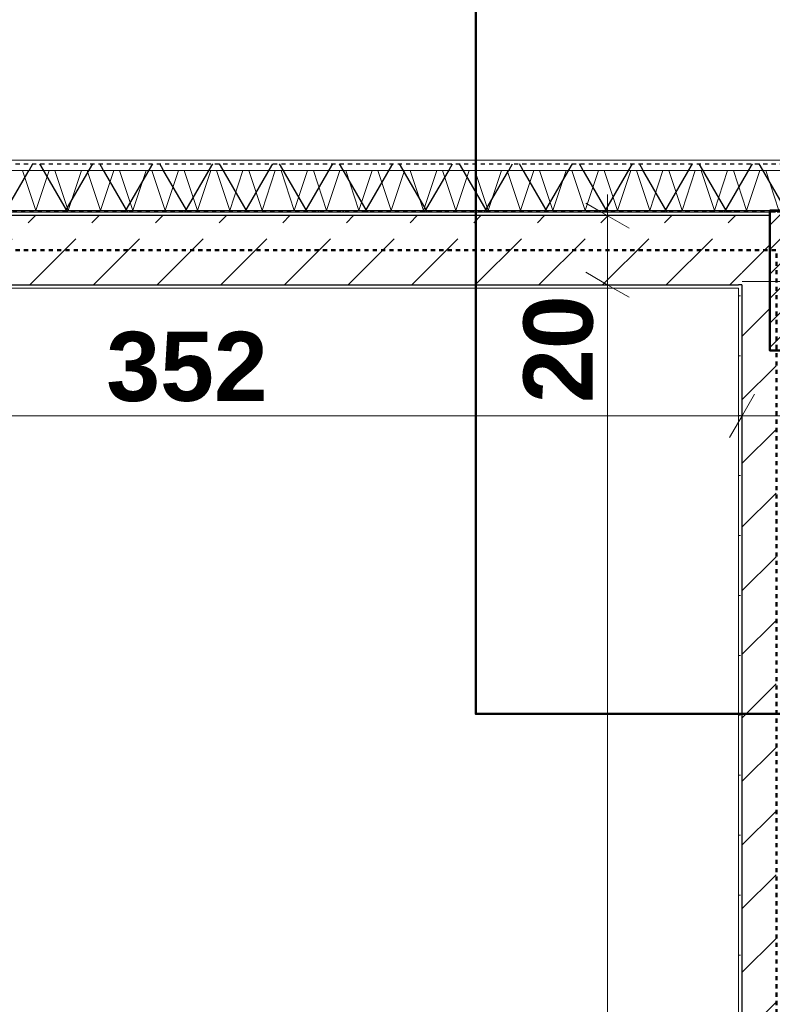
# Model space of a CAD drawing. Extents: x -7314 to 11761, y 144 to 9383.
# Tile 120 of 193: x 2197 to 2415, y 8528 to 8813. Entities that reach past the tile are written whole.
import ezdxf
from ezdxf.xclip import XClip

# ---------------------------------------------------------------- set-up
doc = ezdxf.new("R2010")
doc.units = 0
doc.header["$MEASUREMENT"] = 0
doc.header["$XCLIPFRAME"] = 0
for name, pattern in [('Krawędzie ukryte', [68, 48, -20]), ('Przerywana', [96, 48, -48]), ('Wipeout_Contour', [20000, 0, -20000])]:
    doc.linetypes.add(name, pattern=pattern)
for name, color, linetype in [('FORMA - Arch 01 - 220-A Ściany', 7, 'Continuous'), ('FORMA - Arch 01 - 410-K Osie', 7, 'Continuous'), ('FORMA - Arch 01 - 440-K Słupy', 7, 'Continuous'), ('FORMA - Arch 01 - 820-G Rysunki Obrazki', 7, 'Continuous'), ('FORMA - Arch 02 - Strefy', 7, 'Continuous'), ('FORMA - Arch 02 - Ściany zewnętrzne', 7, 'Continuous'), ('FORMA - Arch 04 - Wymiary ogólne', 7, 'Continuous')]:
    doc.layers.add(name, color=color, linetype=linetype)
doc.styles.add('STYL_AUTOMATYCZNY_9', font='arial.ttf')
pattern_1 = [(0, (4185.3, -5972.398), (0, 7.5), [0, -7.5])]
pattern_2 = [(0, (4185.3, -5972.398), (0, 17.320508), [0, -10]), (0, (4190.3, -5963.738), (0, 17.320508), [0, -10])]
pattern_3 = [(45, (4185.3, -5972.398), (-18.384776, 18.384776), [19.5, -6.5]), (45, (4185.3, -5954.013), (-18.384776, 18.384776), [19.5, -6.5])]

# ---------------------------------------------------------------- blocks, each defined once
blk = doc.blocks.new('*X409')
at = {"layer": 'FORMA - Arch 01 - 220-A Ściany', "color": 7, "linetype": 'Continuous', "lineweight": 5, "ltscale": 0.025}
for p, q in [((2201.97, 8757.4), (2198.13, 8768.9)), ((2205.8, 8768.9), (2201.97, 8757.4)), ((2211.3, 8757.4), (2207.47, 8768.9)), ((2215.13, 8768.9), (2211.3, 8757.4)), ((2220.63, 8757.4), (2216.8, 8768.9)), ((2224.47, 8768.9), (2220.63, 8757.4)), ((2229.97, 8757.4), (2226.13, 8768.9)), ((2233.8, 8768.9), (2229.97, 8757.4)), ((2239.3, 8757.4), (2235.47, 8768.9)), ((2243.13, 8768.9), (2239.3, 8757.4)), ((2248.63, 8757.4), (2244.8, 8768.9)), ((2252.47, 8768.9), (2248.63, 8757.4)), ((2257.97, 8757.4), (2254.13, 8768.9)), ((2261.8, 8768.9), (2257.97, 8757.4)), ((2267.3, 8757.4), (2263.47, 8768.9)), ((2271.13, 8768.9), (2267.3, 8757.4)), ((2276.63, 8757.4), (2272.8, 8768.9)), ((2280.47, 8768.9), (2276.63, 8757.4)), ((2285.97, 8757.4), (2282.13, 8768.9)), ((2289.8, 8768.9), (2285.97, 8757.4)), ((2295.3, 8757.4), (2291.47, 8768.9)), ((2299.13, 8768.9), (2295.3, 8757.4)), ((2304.63, 8757.4), (2300.8, 8768.9)), ((2308.47, 8768.9), (2304.63, 8757.4)), ((2313.97, 8757.4), (2310.13, 8768.9)), ((2317.8, 8768.9), (2313.97, 8757.4)), ((2323.3, 8757.4), (2319.47, 8768.9)), ((2327.13, 8768.9), (2323.3, 8757.4)), ((2332.63, 8757.4), (2328.8, 8768.9)), ((2336.47, 8768.9), (2332.63, 8757.4)), ((2341.97, 8757.4), (2338.13, 8768.9)), ((2345.8, 8768.9), (2341.97, 8757.4)), ((2351.3, 8757.4), (2347.47, 8768.9)), ((2355.13, 8768.9), (2351.3, 8757.4)), ((2360.63, 8757.4), (2356.8, 8768.9)), ((2364.47, 8768.9), (2360.63, 8757.4)), ((2369.97, 8757.4), (2366.13, 8768.9)), ((2373.8, 8768.9), (2369.97, 8757.4)), ((2379.3, 8757.4), (2375.47, 8768.9)), ((2383.13, 8768.9), (2379.3, 8757.4)), ((2388.63, 8757.4), (2384.8, 8768.9)), ((2392.47, 8768.9), (2388.63, 8757.4)), ((2397.97, 8757.4), (2394.13, 8768.9)), ((2401.8, 8768.9), (2397.97, 8757.4)), ((2407.3, 8757.4), (2403.47, 8768.9)), ((2411.13, 8768.9), (2407.3, 8757.4)), ((2416.63, 8757.4), (2412.8, 8768.9))]:
    blk.add_line(p, q, dxfattribs=at)
blk = doc.blocks.new('Rysunek_1_1', base_point=(4185.3, -5972.4))
at = {"color": 254, "linetype": 'Wipeout_Contour', "lineweight": 0, "ltscale": 43325.107899}
blk.add_wipeout([(9134.24, 8771.9), (2018.1, 8771.9), (2018.1, 8768.9), (9134.24, 8768.9)], dxfattribs=at).dxf.layer = 'FORMA - Arch 01 - 220-A Ściany'
at = {"color": 254, "linetype": 'Wipeout_Contour', "lineweight": 0, "ltscale": 36304.962328}
blk.add_wipeout([(2413.46, 8741.9), (2414.04, 8741.9), (2414.04, 8756.9), (2413.46, 8756.9)], dxfattribs=at).dxf.layer = 'FORMA - Arch 01 - 220-A Ściany'
at = {"color": 254, "linetype": 'Wipeout_Contour', "lineweight": 0, "ltscale": 61901.69196}
blk.add_wipeout([(2404.94, 8734.9), (2208.66, 8734.9), (2059.98, 8734.9), (2059.98, 8725.9), (2054.98, 8725.9), (2054.98, 8161.9), (2404.94, 8161.9)], dxfattribs=at).dxf.layer = 'FORMA - Arch 02 - Strefy'
at = {"layer": 'FORMA - Arch 01 - 220-A Ściany', "linetype": 'Continuous', "lineweight": 5}
h = blk.add_hatch(dxfattribs=at)
h.set_pattern_fill('Gips_0001', style=0, pattern_type=2)
h.set_pattern_definition(pattern_1)
h.paths.add_polyline_path([(2413.46, 8741.9), (2414.04, 8741.9), (2414.04, 8756.9), (2413.46, 8756.9)])
at = {"layer": 'FORMA - Arch 01 - 220-A Ściany', "color": 7, "linetype": 'Continuous', "lineweight": 18, "ltscale": 0.025}
blk.add_line((6805.94, 8768.9), (2018.1, 8768.9), dxfattribs=at)
at = {"layer": 'FORMA - Arch 04 - Wymiary ogólne', "color": 154, "linetype": 'Continuous', "lineweight": 13, "insert": (2363.11, 8701.78), "char_height": 20, "width": 30.509, "attachment_point": 7, "rotation": 90, "style": 'STYL_AUTOMATYCZNY_9'}
blk.add_mtext('\\A1;{\\pql;\\fArial|b1|i0|c238|p0;\\W1.000000;20}', dxfattribs=at)
at = {"layer": 'FORMA - Arch 04 - Wymiary ogólne', "color": 154, "linetype": 'Continuous', "lineweight": 13, "insert": (2222.33, 8702), "char_height": 20, "width": 45.7634, "attachment_point": 7, "style": 'STYL_AUTOMATYCZNY_9'}
blk.add_mtext('\\A1;{\\pql;\\fArial|b1|i0|c238|p0;\\W1.000000;352}', dxfattribs=at)
at = {"color": 254, "linetype": 'Wipeout_Contour', "lineweight": 0, "ltscale": 27182.567976}
blk.add_wipeout([(2404.94, 8735.9), (2404.94, 8734.9), (2405.94, 8735.9)], dxfattribs=at).dxf.layer = 'FORMA - Arch 01 - 220-A Ściany'
at = {"layer": 'FORMA - Arch 01 - 220-A Ściany', "linetype": 'Continuous', "lineweight": 5}
h = blk.add_hatch(dxfattribs=at)
h.set_pattern_fill('Tynk_0001', style=0, pattern_type=2)
h.set_pattern_definition(pattern_2)
h.paths.add_polyline_path([(2404.94, 8735.9), (2404.94, 8734.9), (2405.94, 8735.9)])
at = {"color": 254, "linetype": 'Wipeout_Contour', "lineweight": 0, "ltscale": 43325.107899}
blk.add_wipeout([(9134.24, 8771.9), (2018.1, 8771.9), (2018.1, 8768.9), (9134.24, 8768.9)], dxfattribs=at).dxf.layer = 'FORMA - Arch 01 - 220-A Ściany'
at = {"color": 254, "linetype": 'Wipeout_Contour', "lineweight": 0, "ltscale": 36303.989781}
blk.add_wipeout([(2412.21, 8741.9), (2413.46, 8741.9), (2413.46, 8756.9), (2412.21, 8756.9)], dxfattribs=at).dxf.layer = 'FORMA - Arch 01 - 220-A Ściany'
at = {"layer": 'FORMA - Arch 01 - 220-A Ściany', "linetype": 'Continuous', "lineweight": 5}
h = blk.add_hatch(dxfattribs=at)
h.set_pattern_fill('Gips_0001', style=0, pattern_type=2)
h.set_pattern_definition(pattern_1)
h.paths.add_polyline_path([(2412.21, 8741.9), (2413.46, 8741.9), (2413.46, 8756.9), (2412.21, 8756.9)])
at = {"layer": 'FORMA - Arch 01 - 220-A Ściany', "color": 7, "linetype": 'Continuous', "lineweight": 13, "ltscale": 0.025}
blk.add_line((9134.24, 8771.9), (2018.1, 8771.9), dxfattribs=at)
at = {"layer": 'FORMA - Arch 01 - 220-A Ściany', "color": 7, "linetype": 'Continuous', "lineweight": 18, "ltscale": 0.025, "flags": 128}
blk.add_lwpolyline([(9134.24, 8771.9), (9134.24, 8768.9), (2018.1, 8768.9), (2018.1, 8771.9)], close=True, dxfattribs=at)
at = {"layer": 'FORMA - Arch 01 - 220-A Ściany', "color": 7, "linetype": 'Continuous', "lineweight": 15, "ltscale": 0.025, "flags": 128}
for points in [[(2412.21, 8756.9), (2413.46, 8756.9)], [(2413.46, 8756.9), (2414.71, 8756.9)]]:
    blk.add_lwpolyline(points, dxfattribs=at)
at = {"color": 254, "linetype": 'Wipeout_Contour', "lineweight": 0, "ltscale": 42626.529108}
blk.add_wipeout([(2412.21, 8741.9), (2412.21, 7797.38), (2412.86, 7798.65), (2413.46, 7799.25), (2413.46, 8741.9)], dxfattribs=at).dxf.layer = 'FORMA - Arch 01 - 220-A Ściany'
at = {"layer": 'FORMA - Arch 01 - 220-A Ściany', "linetype": 'Continuous', "lineweight": 5}
h = blk.add_hatch(dxfattribs=at)
h.set_pattern_fill('Gips_0001', style=0, pattern_type=2)
h.set_pattern_definition(pattern_1)
h.paths.add_polyline_path([(2412.21, 8741.9), (2412.21, 7797.38), (2412.86, 7798.65), (2413.46, 7799.25), (2413.46, 8741.9)])
at = {"color": 254, "linetype": 'Wipeout_Contour', "lineweight": 0, "ltscale": 52558.930455}
blk.add_wipeout([(2413.46, 8741.9), (2413.46, 7799.25), (2414.71, 7800.5), (2414.71, 8716.9), (2414.04, 8716.9), (2414.04, 8741.9)], dxfattribs=at).dxf.layer = 'FORMA - Arch 01 - 220-A Ściany'
at = {"layer": 'FORMA - Arch 01 - 220-A Ściany', "linetype": 'Continuous', "lineweight": 5}
h = blk.add_hatch(dxfattribs=at)
h.set_pattern_fill('Gips_0001', style=0, pattern_type=2)
h.set_pattern_definition(pattern_1)
h.paths.add_polyline_path([(2413.46, 8741.9), (2413.46, 7799.25), (2414.71, 7800.5), (2414.71, 8716.9), (2414.04, 8716.9), (2414.04, 8741.9)])
at = {"layer": 'FORMA - Arch 01 - 220-A Ściany', "color": 7, "linetype": 'Continuous', "lineweight": 13, "ltscale": 0.025}
blk.add_line((2413.46, 8741.9), (2413.46, 7799.25), dxfattribs=at)
at = {"layer": 'FORMA - Arch 01 - 220-A Ściany', "color": 7, "linetype": 'Continuous', "lineweight": 15, "ltscale": 0.025, "flags": 128}
blk.add_lwpolyline([(2412.21, 8741.9), (2412.21, 7797.38)], dxfattribs=at)
at = {"layer": 'FORMA - Arch 02 - Ściany zewnętrzne', "color": 7, "linetype": 'Continuous', "lineweight": 15, "ltscale": 0.025}
blk.add_line((2412.21, 8756.9), (2412.21, 8741.9), dxfattribs=at)
at = {"layer": 'FORMA - Arch 02 - Ściany zewnętrzne', "color": 7, "linetype": 'Continuous', "lineweight": 13, "ltscale": 0.025}
blk.add_line((2413.46, 8756.9), (2413.46, 8741.9), dxfattribs=at)
at = {"color": 254, "linetype": 'Wipeout_Contour', "lineweight": 0, "ltscale": 36145.50505}
blk.add_wipeout([(2412.21, 8756.9), (2095.88, 8756.9), (2095.88, 8741.9), (2412.21, 8741.9)], dxfattribs=at).dxf.layer = 'FORMA - Arch 02 - Ściany zewnętrzne'
at = {"layer": 'FORMA - Arch 02 - Ściany zewnętrzne', "color": 7, "linetype": 'Continuous', "lineweight": 15, "ltscale": 0.025}
blk.add_line((2412.21, 8756.9), (2412.21, 8741.9), dxfattribs=at)
at = {"layer": 'FORMA - Arch 02 - Ściany zewnętrzne', "color": 7, "linetype": 'Continuous', "lineweight": 13, "ltscale": 0.025, "flags": 128}
for points in [[(2412.21, 8756.9), (2095.88, 8756.9)], [(2095.88, 8741.9), (2412.21, 8741.9)]]:
    blk.add_lwpolyline(points, dxfattribs=at)
at = {"color": 254, "linetype": 'Wipeout_Contour', "lineweight": 0, "ltscale": 36295.671307}
blk.add_wipeout([(2405.94, 8755.9), (2405.94, 8735.9), (2414.04, 8744), (2414.04, 8755.9)], dxfattribs=at).dxf.layer = 'FORMA - Arch 01 - 220-A Ściany'
at = {"layer": 'FORMA - Arch 01 - 220-A Ściany', "linetype": 'Continuous', "lineweight": 5}
h = blk.add_hatch(dxfattribs=at)
h.set_pattern_fill('Beton_0001', style=0, pattern_type=2)
h.set_pattern_definition(pattern_3)
h.paths.add_polyline_path([(2405.94, 8755.9), (2405.94, 8735.9), (2414.04, 8744), (2414.04, 8755.9)])
at = {"layer": 'FORMA - Arch 01 - 220-A Ściany', "color": 7, "linetype": 'Continuous', "lineweight": 25, "ltscale": 0.025}
blk.add_line((2414.04, 8755.9), (2405.94, 8755.9), dxfattribs=at)
at = {"color": 254, "linetype": 'Wipeout_Contour', "lineweight": 0, "ltscale": 36145.169317}
blk.add_wipeout([(2033.98, 8756.9), (2033.98, 8755.9), (2414.04, 8755.9), (2414.04, 8756.9)], dxfattribs=at).dxf.layer = 'FORMA - Arch 01 - 220-A Ściany'
at = {"color": 254, "linetype": 'Wipeout_Contour', "lineweight": 0, "ltscale": 27180.639746}
blk.add_wipeout([(2404.94, 8734.9), (2405.94, 8734.9), (2405.94, 8735.9)], dxfattribs=at).dxf.layer = 'FORMA - Arch 01 - 220-A Ściany'
at = {"layer": 'FORMA - Arch 01 - 220-A Ściany', "linetype": 'Continuous', "lineweight": 5}
h = blk.add_hatch(dxfattribs=at)
h.set_pattern_fill('Tynk_0001', style=0, pattern_type=2)
h.set_pattern_definition(pattern_2)
h.paths.add_polyline_path([(2033.98, 8756.9), (2033.98, 8755.9), (2414.04, 8755.9), (2414.04, 8756.9)])
h = blk.add_hatch(dxfattribs=at)
h.set_pattern_fill('Tynk_0001', style=0, pattern_type=2)
h.set_pattern_definition(pattern_2)
h.paths.add_polyline_path([(2404.94, 8734.9), (2405.94, 8734.9), (2405.94, 8735.9)])
at = {"color": 254, "linetype": 'Wipeout_Contour', "lineweight": 0, "ltscale": 35138.041909}
blk.add_wipeout([(2405.94, 8161.9), (2405.94, 8734.9), (2404.94, 8734.9), (2404.94, 8161.9)], dxfattribs=at).dxf.layer = 'FORMA - Arch 01 - 220-A Ściany'
at = {"layer": 'FORMA - Arch 01 - 220-A Ściany', "linetype": 'Continuous', "lineweight": 5}
h = blk.add_hatch(dxfattribs=at)
h.set_pattern_fill('Tynk_0001', style=0, pattern_type=2)
h.set_pattern_definition(pattern_2)
h.paths.add_polyline_path([(2405.94, 8161.9), (2405.94, 8734.9), (2404.94, 8734.9), (2404.94, 8161.9)])
at = {"color": 254, "linetype": 'Wipeout_Contour', "lineweight": 0, "ltscale": 27194.954236}
blk.add_wipeout([(2405.94, 8735.9), (2414.04, 8735.9), (2414.04, 8744)], dxfattribs=at).dxf.layer = 'FORMA - Arch 01 - 220-A Ściany'
at = {"layer": 'FORMA - Arch 01 - 220-A Ściany', "linetype": 'Continuous', "lineweight": 5}
h = blk.add_hatch(dxfattribs=at)
h.set_pattern_fill('Beton_0001', style=0, pattern_type=2)
h.set_pattern_definition(pattern_3)
h.paths.add_polyline_path([(2405.94, 8735.9), (2414.04, 8735.9), (2414.04, 8744)])
at = {"color": 254, "linetype": 'Wipeout_Contour', "lineweight": 0, "ltscale": 53240.548539}
blk.add_wipeout([(2405.94, 8160.9), (2425.94, 8160.9), (2425.94, 8716.9), (2414.04, 8716.9), (2414.04, 8735.9), (2405.94, 8735.9)], dxfattribs=at).dxf.layer = 'FORMA - Arch 01 - 220-A Ściany'
at = {"layer": 'FORMA - Arch 01 - 220-A Ściany', "linetype": 'Continuous', "lineweight": 5}
h = blk.add_hatch(dxfattribs=at)
h.set_pattern_fill('Beton_0001', style=0, pattern_type=2)
h.set_pattern_definition(pattern_3)
h.paths.add_polyline_path([(2405.94, 8160.9), (2425.94, 8160.9), (2425.94, 8716.9), (2414.04, 8716.9), (2414.04, 8735.9), (2405.94, 8735.9)])
at = {"layer": 'FORMA - Arch 01 - 220-A Ściany', "color": 7, "linetype": 'Continuous', "lineweight": 25, "ltscale": 0.025}
for q in [(2404.94, 8735.9), (2405.94, 8161.9)]:
    blk.add_line((2405.94, 8735.9), q, dxfattribs=at)
at = {"layer": 'FORMA - Arch 01 - 220-A Ściany', "color": 7, "linetype": 'Continuous', "lineweight": 13, "ltscale": 0.025, "flags": 128}
blk.add_lwpolyline([(2404.94, 8734.9), (2404.94, 8161.9)], dxfattribs=at)
at = {"layer": 'FORMA - Arch 04 - Wymiary ogólne', "color": 154, "linetype": 'Continuous', "lineweight": 13, "ltscale": 0.025}
for p, q in [((2405.94, 8707.37), (2405.94, 8688.62)), ((2402.33, 8691.75), (2409.55, 8704.25)), ((2405.94, 8698), (2053.98, 8698)), ((2425.94, 8698), (2405.94, 8698))]:
    blk.add_line(p, q, dxfattribs=at)
at = {"color": 254, "linetype": 'Wipeout_Contour', "lineweight": 0, "ltscale": 36068.505742}
blk.add_wipeout([(2404.94, 8735.9), (2054.98, 8735.9), (2054.98, 8734.9), (2404.94, 8734.9)], dxfattribs=at).dxf.layer = 'FORMA - Arch 01 - 220-A Ściany'
at = {"layer": 'FORMA - Arch 01 - 220-A Ściany', "linetype": 'Continuous', "lineweight": 5}
h = blk.add_hatch(dxfattribs=at)
h.set_pattern_fill('Tynk_0001', style=0, pattern_type=2)
h.set_pattern_definition(pattern_2)
h.paths.add_polyline_path([(2404.94, 8735.9), (2054.98, 8735.9), (2054.98, 8734.9), (2404.94, 8734.9)])
at = {"color": 254, "linetype": 'Wipeout_Contour', "lineweight": 0, "ltscale": 36109.269758}
blk.add_wipeout([(2405.94, 8755.9), (2053.98, 8755.9), (2053.98, 8735.9), (2405.94, 8735.9)], dxfattribs=at).dxf.layer = 'FORMA - Arch 01 - 220-A Ściany'
at = {"layer": 'FORMA - Arch 01 - 220-A Ściany', "linetype": 'Continuous', "lineweight": 5}
h = blk.add_hatch(dxfattribs=at)
h.set_pattern_fill('Beton_0001', style=0, pattern_type=2)
h.set_pattern_definition(pattern_3)
h.paths.add_polyline_path([(2405.94, 8755.9), (2053.98, 8755.9), (2053.98, 8735.9), (2405.94, 8735.9)])
at = {"layer": 'FORMA - Arch 01 - 220-A Ściany', "color": 7, "linetype": 'Continuous', "lineweight": 25, "ltscale": 0.025}
for p, q in [((2405.94, 8755.9), (2053.98, 8755.9)), ((2414.04, 8755.9), (2405.94, 8755.9)), ((2053.98, 8735.9), (2404.94, 8735.9)), ((2405.94, 8735.9), (2404.94, 8735.9))]:
    blk.add_line(p, q, dxfattribs=at)
at = {"layer": 'FORMA - Arch 01 - 220-A Ściany', "color": 7, "linetype": 'Continuous', "lineweight": 13, "ltscale": 0.025, "flags": 128}
for points in [[(2414.04, 8756.9), (2032.98, 8756.9)], [(2054.98, 8734.9), (2404.94, 8734.9)]]:
    blk.add_lwpolyline(points, dxfattribs=at)
at = {"layer": 'FORMA - Arch 04 - Wymiary ogólne', "color": 154, "linetype": 'Continuous', "lineweight": 13, "ltscale": 0.025}
for p, q in [((2360.86, 8739.51), (2373.36, 8732.29)), ((2376.49, 8735.9), (2357.74, 8735.9)), ((2367.11, 8160.9), (2367.11, 8735.9))]:
    blk.add_line(p, q, dxfattribs=at)
at = {"color": 254, "linetype": 'Wipeout_Contour', "lineweight": 0, "ltscale": 36984.809694}
blk.add_wipeout([(2033.1, 8756.9), (3688.83, 8756.9), (3688.83, 8757.4), (2033.1, 8757.4)], dxfattribs=at).dxf.layer = 'FORMA - Arch 01 - 220-A Ściany'
at = {"layer": 'FORMA - Arch 01 - 220-A Ściany', "linetype": 'Continuous', "lineweight": 5}
h = blk.add_hatch(dxfattribs=at)
h.set_pattern_fill('Aluminium_0001', style=0, pattern_type=2)
h.set_pattern_definition([(45, (4185.3, -5972.398), (-17.67767, 17.67767), []), (45, (4181.764, -5968.863), (-17.67767, 17.67767), []), (45, (4178.229, -5965.327), (-17.67767, 17.67767), [])])
h.paths.add_polyline_path([(2033.1, 8756.9), (3688.83, 8756.9), (3688.83, 8757.4), (2033.1, 8757.4)])
at = {"layer": 'FORMA - Arch 04 - Wymiary ogólne', "color": 154, "linetype": 'Continuous', "lineweight": 13, "ltscale": 0.025}
for p, q in [((2376.49, 8755.9), (2357.74, 8755.9)), ((2367.11, 8735.9), (2367.11, 8755.9))]:
    blk.add_line(p, q, dxfattribs=at)
at = {"color": 254, "linetype": 'Wipeout_Contour', "lineweight": 0, "ltscale": 46511.787067}
blk.add_wipeout([(2032.6, 8768.9), (2032.6, 8757.4), (3688.83, 8757.4), (3688.83, 8759.9), (3688.83, 8768.9)], dxfattribs=at).dxf.layer = 'FORMA - Arch 01 - 220-A Ściany'
at = {"layer": 'FORMA - Arch 01 - 220-A Ściany', "color": 7, "linetype": 'Continuous', "lineweight": 25, "ltscale": 0.025}
blk.add_line((2033.1, 8757.4), (3688.83, 8757.4), dxfattribs=at)
at = {"layer": 'FORMA - Arch 01 - 220-A Ściany', "color": 7, "linetype": 'Continuous', "lineweight": 15, "ltscale": 0.025, "flags": 128}
blk.add_lwpolyline([(2033.1, 8756.9), (3688.83, 8756.9)], dxfattribs=at)
at = {"layer": 'FORMA - Arch 04 - Wymiary ogólne', "color": 154, "linetype": 'Continuous', "lineweight": 13, "ltscale": 0.025}
for p, q in [((2367.11, 8755.9), (2367.11, 8762.01)), ((2373.36, 8752.29), (2360.86, 8759.51))]:
    blk.add_line(p, q, dxfattribs=at)
at = {"color": 7, "linetype": 'Continuous', "lineweight": 13, "ltscale": 0.025}
blk.add_blockref('*X409', (0, 0), dxfattribs=at)
at = {"color": 254, "linetype": 'Wipeout_Contour', "lineweight": 0, "ltscale": 43325.107899}
blk.add_wipeout([(9134.24, 8771.9), (2018.1, 8771.9), (2018.1, 8768.9), (9134.24, 8768.9)], dxfattribs=at).dxf.layer = 'FORMA - Arch 01 - 220-A Ściany'
at = {"color": 254, "linetype": 'Wipeout_Contour', "lineweight": 0, "ltscale": 36273.149192}
blk.add_wipeout([(2414.04, 8756.9), (2414.04, 8716.9), (2444.04, 8716.9), (2444.04, 8756.9)], dxfattribs=at).dxf.layer = 'FORMA - Arch 01 - 440-K Słupy'
at = {"layer": 'FORMA - Arch 01 - 440-K Słupy', "linetype": 'Continuous', "lineweight": 5}
h = blk.add_hatch(dxfattribs=at)
h.set_pattern_fill('beton_zbrojony_gęsty_0001', style=0, pattern_type=2)
h.set_pattern_definition([(45, (4185.3, -5972.398), (-7.071068, 7.071068), []), (45, (4181.764, -5968.863), (-7.071068, 7.071068), [7.5, -2.5])])
h.paths.add_polyline_path([(2414.04, 8756.9), (2414.04, 8716.9), (2444.04, 8716.9), (2444.04, 8756.9)])
at = {"color": 1, "linetype": 'Przerywana', "lineweight": 50, "ltscale": 0.025, "flags": 128}
blk.add_lwpolyline([(2043.98, 8150.9), (2415.94, 8150.9), (2415.94, 8745.9), (2043.98, 8745.9)], close=True, dxfattribs=at)
at = {"layer": 'FORMA - Arch 01 - 410-K Osie', "color": 7, "linetype": 'Krawędzie ukryte', "lineweight": 13, "ltscale": 0.025}
blk.add_line((9416.23, 8756.9), (587.6, 8756.9), dxfattribs=at)
at = {"layer": 'FORMA - Arch 01 - 440-K Słupy', "color": 1, "linetype": 'Continuous', "lineweight": 13, "ltscale": 0.025}
blk.add_line((2421.04, 8736.9), (2406.04, 8736.9), dxfattribs=at)
at = {"layer": 'FORMA - Arch 01 - 440-K Słupy', "color": 7, "linetype": 'Continuous', "lineweight": 25, "ltscale": 0.025, "flags": 128}
blk.add_lwpolyline([(2414.04, 8756.9), (2414.04, 8716.9), (2444.04, 8716.9), (2444.04, 8756.9)], dxfattribs=at)
at = {"color": 254, "linetype": 'Wipeout_Contour', "lineweight": 0, "ltscale": 36243.806124}
blk.add_wipeout([(2273.25, 8771.9), (2273.25, 8769.9), (2275.25, 8769.9), (2275.25, 8771.9)], dxfattribs=at).dxf.layer = 'FORMA - Arch 01 - 220-A Ściany'
at = {"color": 254, "linetype": 'Wipeout_Contour', "lineweight": 0, "ltscale": 36346.266378}
blk.add_wipeout([(2373.25, 8771.9), (2373.25, 8769.9), (2375.25, 8769.9), (2375.25, 8771.9)], dxfattribs=at).dxf.layer = 'FORMA - Arch 01 - 220-A Ściany'
at = {"layer": 'FORMA - Arch 01 - 220-A Ściany', "color": 7, "linetype": 'Continuous', "lineweight": 18, "ltscale": 0.025}
blk.add_line((3688.83, 8768.9), (2018.1, 8768.9), dxfattribs=at)
at = {"color": 254, "linetype": 'Wipeout_Contour', "lineweight": 0, "ltscale": 43325.107899}
blk.add_wipeout([(9134.24, 8771.9), (2018.1, 8771.9), (2018.1, 8768.9), (9134.24, 8768.9)], dxfattribs=at).dxf.layer = 'FORMA - Arch 01 - 220-A Ściany'
at = {"layer": 'FORMA - Arch 01 - 220-A Ściany', "color": 7, "linetype": 'Continuous', "lineweight": 13, "ltscale": 0.025}
blk.add_line((9134.24, 8771.9), (2018.1, 8771.9), dxfattribs=at)
at = {"layer": 'FORMA - Arch 01 - 220-A Ściany', "color": 7, "linetype": 'Continuous', "lineweight": 18, "ltscale": 0.025, "flags": 128}
blk.add_lwpolyline([(9134.24, 8771.9), (9134.24, 8768.9), (2018.1, 8768.9), (2018.1, 8771.9)], close=True, dxfattribs=at)
at = {"color": 254, "linetype": 'Wipeout_Contour', "lineweight": 0, "ltscale": 36243.806124}
blk.add_wipeout([(2273.25, 8771.9), (2273.25, 8769.9), (2275.25, 8769.9), (2275.25, 8771.9)], dxfattribs=at).dxf.layer = 'FORMA - Arch 01 - 220-A Ściany'
at = {"color": 254, "linetype": 'Wipeout_Contour', "lineweight": 0, "ltscale": 36346.266378}
blk.add_wipeout([(2373.25, 8771.9), (2373.25, 8769.9), (2375.25, 8769.9), (2375.25, 8771.9)], dxfattribs=at).dxf.layer = 'FORMA - Arch 01 - 220-A Ściany'
at = {"layer": 'FORMA - Arch 01 - 220-A Ściany', "color": 7, "linetype": 'Continuous', "lineweight": 13, "ltscale": 0.025}
for p, q in [((2273.25, 8771.9), (2275.25, 8771.9)), ((2373.25, 8771.9), (2375.25, 8771.9))]:
    blk.add_line(p, q, dxfattribs=at)
at = {"layer": 'FORMA - Arch 01 - 220-A Ściany', "color": 7, "linetype": 'Continuous', "lineweight": 18, "ltscale": 0.025, "flags": 128}
for points in [[(2273.25, 8771.9), (2273.25, 8769.9), (2275.25, 8769.9), (2275.25, 8771.9)], [(2373.25, 8771.9), (2373.25, 8769.9), (2375.25, 8769.9), (2375.25, 8771.9)]]:
    blk.add_lwpolyline(points, close=True, dxfattribs=at)
at = {"color": 254, "linetype": 'Wipeout_Contour', "lineweight": 0, "ltscale": 43325.107899}
blk.add_wipeout([(9134.24, 8771.9), (2018.1, 8771.9), (2018.1, 8768.9), (9134.24, 8768.9)], dxfattribs=at).dxf.layer = 'FORMA - Arch 01 - 220-A Ściany'
at = {"layer": 'FORMA - Arch 01 - 220-A Ściany', "color": 7, "linetype": 'Continuous', "lineweight": 18, "ltscale": 0.025}
blk.add_line((9134.24, 8768.9), (2018.1, 8768.9), dxfattribs=at)
at = {"color": 254, "linetype": 'Wipeout_Contour', "lineweight": 0, "ltscale": 43325.107899}
blk.add_wipeout([(9134.24, 8771.9), (2018.1, 8771.9), (2018.1, 8768.9), (9134.24, 8768.9)], dxfattribs=at).dxf.layer = 'FORMA - Arch 01 - 220-A Ściany'
at = {"layer": 'FORMA - Arch 01 - 820-G Rysunki Obrazki', "linetype": 'Continuous', "lineweight": 25}
h = blk.add_hatch(dxfattribs=at)
h.set_pattern_fill('Izolacja_miękka_0001', color=1, style=0, pattern_type=2)
h.set_pattern_definition([(60, (4185.3, -5972.398), (-12.990381, 7.5), []), (120, (4185.3, -5972.398), (12.990381, 7.5), [])])
h.paths.add_polyline_path([(2018.1, 8756.9), (2525.3, 8756.9), (2525.3, 8770.9), (2018.1, 8770.9)])
at = {"layer": 'FORMA - Arch 01 - 220-A Ściany', "color": 7, "linetype": 'Continuous', "lineweight": 13, "ltscale": 0.025}
blk.add_line((9134.24, 8771.9), (2018.1, 8771.9), dxfattribs=at)
at = {"layer": 'FORMA - Arch 01 - 220-A Ściany', "color": 7, "linetype": 'Continuous', "lineweight": 18, "ltscale": 0.025, "flags": 128}
blk.add_lwpolyline([(9134.24, 8771.9), (9134.24, 8768.9), (2018.1, 8768.9), (2018.1, 8771.9)], close=True, dxfattribs=at)
at = {"layer": 'FORMA - Arch 01 - 820-G Rysunki Obrazki', "color": 1, "linetype": 'Przerywana', "lineweight": 25, "ltscale": 0.025, "flags": 128}
blk.add_lwpolyline([(2018.1, 8756.9), (2018.1, 8770.9), (2525.3, 8770.9), (2525.3, 8756.9)], close=True, dxfattribs=at)

msp = doc.modelspace()

# ---------------------------------------------------------------- block references
at = {"lineweight": 20}
ref = msp.add_blockref('Rysunek_1_1', (4185.29965, -5972.39804), dxfattribs=at)
XClip(ref).set_block_clipping_path([(254.0251470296, 246.5573808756), (9689.7973583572, 9358.9497337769)])

# ---------------------------------------------------------------- next in the draw order: linework, layer by layer
at = {"lineweight": 50}
for points in [[(2529.04065, 8861.89689), (2529.04065, 8611.89689), (2329.04065, 8611.89689), (2329.04065, 8861.89689), (2529.04065, 8861.89689)], [(2414.04061, 8757.3969), (2414.04061, 8716.89689), (2444.04061, 8716.89689), (2444.04061, 8757.3969), (2414.04061, 8757.3969)]]:
    msp.add_lwpolyline(points, dxfattribs=at)

doc.saveas('drawing.dxf')
